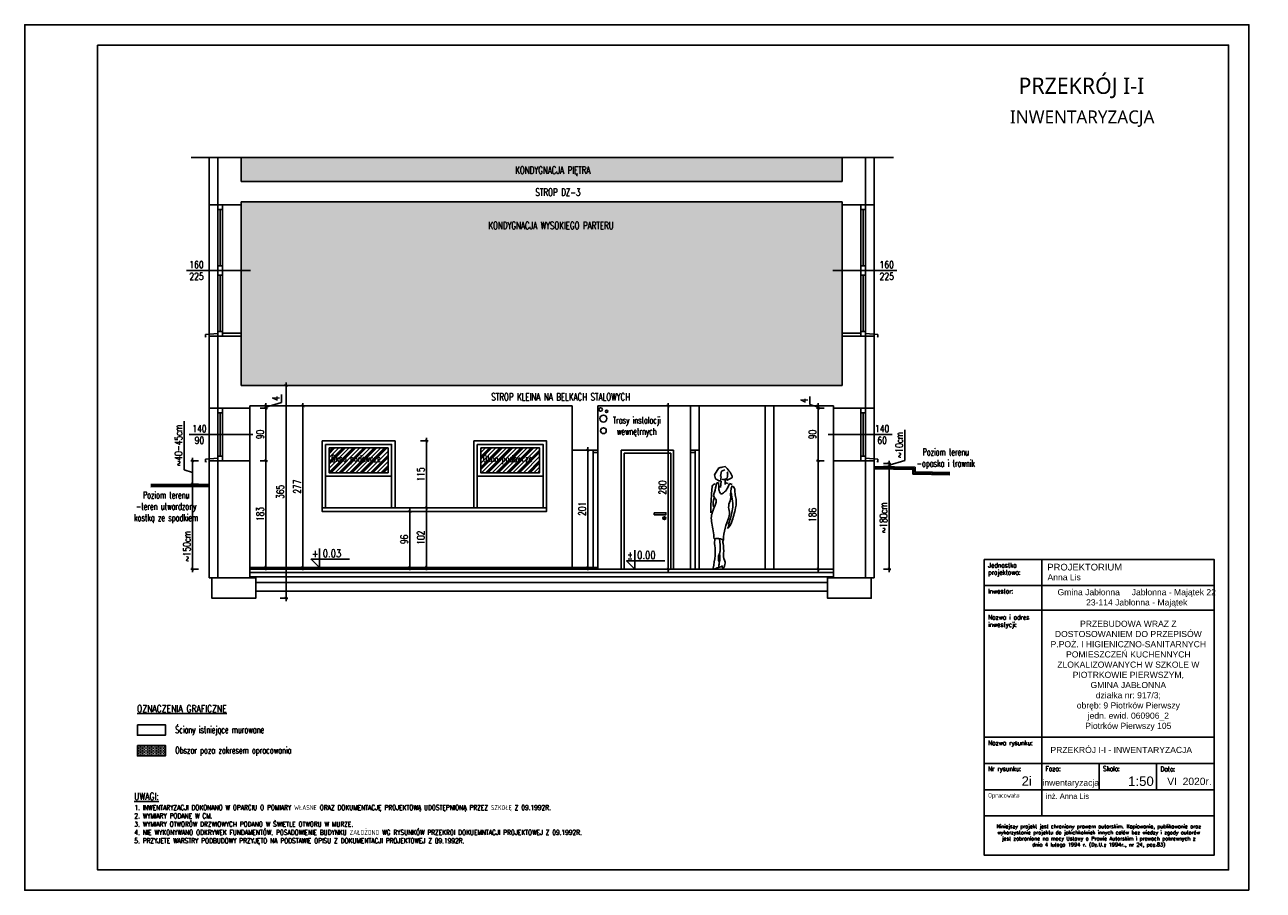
# Model space of a CAD drawing. Header units: millimetres. Extents: x 31969 to 285678, y -69766 to -1123.
# Tile 106 of 176: x 145040 to 147164, y -7196 to -5711. Entities that reach past the tile are written whole.
import ezdxf
from ezdxf.enums import TextEntityAlignment as Align
from ezdxf.lldxf.tags import DXFTag

# ---------------------------------------------------------------- set-up
doc = ezdxf.new("R2010")
doc.units = ezdxf.units.MM
doc.linetypes.add('ACAD_ISO02W100', pattern=[15, 12, -3])
for name, color, linetype in [('a-biblioteka', 251, 'Continuous'), ('a-izolacja 1', 3, 'Continuous'), ('a-koty', 1, 'Continuous'), ('a-opis 1', 3, 'Continuous'), ('a-opis 2', 1, 'Continuous'), ('a-opis stolarki 2', 1, 'Continuous'), ('a-przekrój 1', 3, 'Continuous'), ('a-ramka', 7, 'Continuous'), ('a-stolarka okienna', 3, 'Continuous'), ('a-szkło', 4, 'Continuous'), ('a-szraf', 252, 'Continuous'), ('a-szraf 1', 250, 'Continuous'), ('a-widokowa', 3, 'Continuous'), ('a-wymiary', 11, 'Continuous'), ('a-ściany istniejące murowane', 6, 'Continuous')]:
    doc.layers.add(name, color=color, linetype=linetype)
doc.styles.add('IREK', font='simplex.shx', dxfattribs={"width": 0.8})
doc.styles.add('MAREK', font='simplex.shx')
doc.styles.add('PRZEKRÓJ2', font='l_10646.ttf')
doc.styles.add('RS01507', font='romans.shx', dxfattribs={"width": 0.7, "height": 0.15})
doc.styles.add('TABELA2', font='arial.ttf', dxfattribs={"height": 10})
doc.styles.add('WYMIAR', font='romans.shx', dxfattribs={"width": 0.8})
doc.styles.add('WYMIARY', font='simplex.shx', dxfattribs={"width": 0.75})
tags = doc.linetypes.add('DASHED', pattern=[0.75, 0.5, -0.25]).pattern_tags.tags
tags[6:7] = [DXFTag(74, 4), DXFTag(75, 0), DXFTag(340, '0'), DXFTag(46, 1.0), DXFTag(50, 0.0), DXFTag(44, 0.0), DXFTag(45, 0.0)]
tags[4:5] = [DXFTag(74, 4), DXFTag(75, 0), DXFTag(340, '0'), DXFTag(46, 1.0), DXFTag(50, 0.0), DXFTag(44, 0.0), DXFTag(45, 0.0)]
doc.dimstyles.new('MAREK50', dxfattribs={"dimtxt": 12.5, "dimasz": 5, "dimexe": 3, "dimexo": 2, "dimgap": 3.5, "dimtad": 1, "dimdec": 1, "dimdsep": 46, "dimtxsty": 'WYMIARY', "dimblk1": 'ARCHTICK', "dimblk2": 'ARCHTICK', "dimsah": 1, "dimcen": 2.5, "dimdle": 5, "dimadec": 0, "dimazin": 0, "dimtfac": 1, "dimtdec": 1, "dimtmove": 1, "dimatfit": 3, "dimldrblk": 'ARCHTICK', "dimfxl": 1, "dimtolj": 1, "dimtzin": 0, "dimarcsym": 0})

# ---------------------------------------------------------------- blocks, each defined once
blk = doc.blocks.new('_ARCHTICK')
at = {"color": 0, "linetype": 'ByBlock', "const_width": 0.15}
blk.add_lwpolyline([(-0.5, -0.5), (0.5, 0.5)], dxfattribs=at)
blk = doc.blocks.new('*D15')
at = {"layer": 'a-wymiary', "color": 0, "lineweight": -2, "ltscale": 100}
for p, q in [((146153.4, -6364.9), (146140.4, -6364.9)), ((146143.4, -6359.9), (146143.4, -6649.9)), ((146153.4, -6644.9), (146140.4, -6644.9))]:
    blk.add_line(p, q, dxfattribs=at)
at = {"layer": 'DEFPOINTS', "color": 0, "ltscale": 100}
for p in [(146157.9, -6364.9), (146143.4, -6644.9), (146157.9, -6644.9)]:
    blk.add_point(p, dxfattribs=at)
at = {"layer": 'a-wymiary', "color": 0, "lineweight": -2, "ltscale": 100, "xscale": 5, "yscale": 5, "zscale": 5}
for p, rotation in [((146143.4, -6364.9), 90), ((146143.4, -6644.9), 270)]:
    blk.add_blockref('_ARCHTICK', p, dxfattribs=dict(at, rotation=rotation))
at = {"layer": 'a-wymiary', "color": 0, "ltscale": 100, "insert": (146133.6, -6504.9), "char_height": 12.5, "attachment_point": 5, "rotation": 90, "style": 'WYMIARY'}
blk.add_mtext('\\A1;280', dxfattribs=at)
blk = doc.blocks.new('*D16')
at = {"layer": 'a-wymiary', "color": 0, "lineweight": -2, "ltscale": 100}
for p, q in [((145527.1, -6364.9), (145514.1, -6364.9)), ((145517.1, -6359.9), (145517.1, -6646.9)), ((145527.1, -6641.9), (145514.1, -6641.9))]:
    blk.add_line(p, q, dxfattribs=at)
at = {"layer": 'DEFPOINTS', "color": 0, "ltscale": 100}
for p in [(145590.5, -6364.9), (145517.1, -6641.9), (145590.5, -6641.9)]:
    blk.add_point(p, dxfattribs=at)
at = {"layer": 'a-wymiary', "color": 0, "lineweight": -2, "ltscale": 100, "xscale": 5, "yscale": 5, "zscale": 5}
for p, rotation in [((145517.1, -6364.9), 90), ((145517.1, -6641.9), 270)]:
    blk.add_blockref('_ARCHTICK', p, dxfattribs=dict(at, rotation=rotation))
at = {"layer": 'a-wymiary', "color": 0, "ltscale": 100, "insert": (145507.3, -6503.4), "char_height": 12.5, "attachment_point": 5, "rotation": 90, "style": 'WYMIARY'}
blk.add_mtext('\\A1;277', dxfattribs=at)
blk = doc.blocks.new('*D17')
at = {"layer": 'a-wymiary', "color": 0, "lineweight": -2, "ltscale": 100}
for p, q in [((145700.6, -6540.9), (145700.6, -6646.9)), ((145695.8, -6545.9), (145703.6, -6545.9)), ((145695.8, -6641.9), (145703.6, -6641.9))]:
    blk.add_line(p, q, dxfattribs=at)
at = {"layer": 'DEFPOINTS', "color": 0, "ltscale": 100}
for p in [(145693.8, -6545.9), (145693.8, -6641.9), (145700.6, -6641.9)]:
    blk.add_point(p, dxfattribs=at)
at = {"layer": 'a-wymiary', "color": 0, "lineweight": -2, "ltscale": 100, "xscale": 5, "yscale": 5, "zscale": 5}
for p, rotation in [((145700.6, -6545.9), 90), ((145700.6, -6641.9), 270)]:
    blk.add_blockref('_ARCHTICK', p, dxfattribs=dict(at, rotation=rotation))
at = {"layer": 'a-wymiary', "color": 0, "ltscale": 100, "insert": (145690.8, -6593.9), "char_height": 12.5, "attachment_point": 5, "rotation": 90, "style": 'WYMIARY'}
blk.add_mtext('\\A1;96', dxfattribs=at)
blk = doc.blocks.new('*D18')
at = {"layer": 'a-wymiary', "color": 0, "lineweight": -2, "ltscale": 100}
for p, q in [((145738.9, -6539.9), (145725.9, -6539.9)), ((145728.9, -6534.9), (145728.9, -6646.9)), ((145738.9, -6641.9), (145725.9, -6641.9))]:
    blk.add_line(p, q, dxfattribs=at)
at = {"layer": 'DEFPOINTS', "color": 0, "ltscale": 100}
for p in [(145742.5, -6539.9), (145728.9, -6641.9), (145742.5, -6641.9)]:
    blk.add_point(p, dxfattribs=at)
at = {"layer": 'a-wymiary', "color": 0, "lineweight": -2, "ltscale": 100, "xscale": 5, "yscale": 5, "zscale": 5}
for p, rotation in [((145728.9, -6539.9), 90), ((145728.9, -6641.9), 270)]:
    blk.add_blockref('_ARCHTICK', p, dxfattribs=dict(at, rotation=rotation))
at = {"layer": 'a-wymiary', "color": 0, "ltscale": 100, "insert": (145719.2, -6590.9), "char_height": 12.5, "attachment_point": 5, "rotation": 90, "style": 'WYMIARY'}
blk.add_mtext('\\A1;102', dxfattribs=at)
blk = doc.blocks.new('*D19')
at = {"layer": 'a-wymiary', "color": 0, "lineweight": -2, "ltscale": 100}
for p, q in [((146005.5, -6435.9), (146005.5, -6646.9)), ((146005.5, -6440.9), (146002.5, -6440.9)), ((146005.5, -6641.9), (146002.5, -6641.9))]:
    blk.add_line(p, q, dxfattribs=at)
at = {"layer": 'DEFPOINTS', "color": 0, "ltscale": 100}
for p in [(146007.4, -6440.9), (146005.5, -6641.9), (146007.4, -6641.9)]:
    blk.add_point(p, dxfattribs=at)
at = {"layer": 'a-wymiary', "color": 0, "lineweight": -2, "ltscale": 100, "xscale": 5, "yscale": 5, "zscale": 5}
for p, rotation in [((146005.5, -6440.9), 90), ((146005.5, -6641.9), 270)]:
    blk.add_blockref('_ARCHTICK', p, dxfattribs=dict(at, rotation=rotation))
at = {"layer": 'a-wymiary', "color": 0, "ltscale": 100, "insert": (145995.8, -6541.4), "char_height": 12.5, "attachment_point": 5, "rotation": 90, "style": 'WYMIARY'}
blk.add_mtext('\\A1;201', dxfattribs=at)
blk = doc.blocks.new('*D20')
at = {"layer": 'a-wymiary', "color": 0, "lineweight": -2, "ltscale": 100}
for p, q in [((145453.4, -6646.9), (145453.4, -6453.9)), ((145443.4, -6458.9), (145456.4, -6458.9)), ((145443.4, -6641.9), (145456.4, -6641.9))]:
    blk.add_line(p, q, dxfattribs=at)
at = {"layer": 'DEFPOINTS', "color": 0, "ltscale": 100}
for p in [(145426, -6458.9), (145453.4, -6458.9), (145426, -6641.9)]:
    blk.add_point(p, dxfattribs=at)
at = {"layer": 'a-wymiary', "color": 0, "lineweight": -2, "ltscale": 100, "xscale": 5, "yscale": 5, "zscale": 5}
for p, rotation in [((145453.4, -6458.9), 90), ((145453.4, -6641.9), 270)]:
    blk.add_blockref('_ARCHTICK', p, dxfattribs=dict(at, rotation=rotation))
at = {"layer": 'a-wymiary', "color": 0, "ltscale": 100, "insert": (145443.7, -6550.4), "char_height": 12.5, "attachment_point": 5, "rotation": 90, "style": 'WYMIARY'}
blk.add_mtext('\\A1;183', dxfattribs=at)
blk = doc.blocks.new('*D21')
at = {"layer": 'a-wymiary', "color": 0, "lineweight": -2, "ltscale": 100}
for p, q in [((145443.4, -6368.9), (145456.4, -6368.9)), ((145453.4, -6463.9), (145453.4, -6363.9)), ((145443.4, -6458.9), (145456.4, -6458.9))]:
    blk.add_line(p, q, dxfattribs=at)
at = {"layer": 'DEFPOINTS', "color": 0, "ltscale": 100}
for p in [(145426, -6368.9), (145453.4, -6368.9), (145426, -6458.9)]:
    blk.add_point(p, dxfattribs=at)
at = {"layer": 'a-wymiary', "color": 0, "lineweight": -2, "ltscale": 100, "xscale": 5, "yscale": 5, "zscale": 5}
for p, rotation in [((145453.4, -6368.9), 90), ((145453.4, -6458.9), 270)]:
    blk.add_blockref('_ARCHTICK', p, dxfattribs=dict(at, rotation=rotation))
at = {"layer": 'a-wymiary', "color": 0, "ltscale": 100, "insert": (145443.7, -6413.9), "char_height": 12.5, "attachment_point": 5, "rotation": 90, "style": 'WYMIARY'}
blk.add_mtext('\\A1;90', dxfattribs=at)
blk = doc.blocks.new('*D22')
at = {"layer": 'a-wymiary', "color": 0, "lineweight": -2, "ltscale": 100}
for p, q in [((145480.4, -6358.8), (145480.4, -6345.2)), ((145443.4, -6368.9), (145456.4, -6368.9)), ((145445.7, -6364.9), (145456.4, -6364.9)), ((145453.4, -6366.9), (145480.4, -6358.8)), ((145453.4, -6364.9), (145453.4, -6359.9)), ((145453.4, -6368.9), (145453.4, -6364.9)), ((145453.4, -6368.9), (145453.4, -6364.9)), ((145453.4, -6368.9), (145453.4, -6373.9))]:
    blk.add_line(p, q, dxfattribs=at)
at = {"layer": 'DEFPOINTS', "color": 0, "ltscale": 100}
for p in [(145426, -6368.9), (145443.7, -6364.9), (145453.4, -6364.9)]:
    blk.add_point(p, dxfattribs=at)
at = {"layer": 'a-wymiary', "color": 0, "lineweight": -2, "ltscale": 100, "xscale": 5, "yscale": 5, "zscale": 5}
for p, rotation in [((145453.4, -6364.9), 270), ((145453.4, -6368.9), 90)]:
    blk.add_blockref('_ARCHTICK', p, dxfattribs=dict(at, rotation=rotation))
at = {"layer": 'a-wymiary', "color": 0, "ltscale": 100, "insert": (145470.7, -6352), "char_height": 12.5, "attachment_point": 5, "rotation": 90, "style": 'WYMIARY'}
blk.add_mtext('\\A1;4', dxfattribs=at)
blk = doc.blocks.new('*D23')
at = {"layer": 'a-wymiary', "color": 0, "lineweight": -2, "ltscale": 100}
for p, q in [((146400.9, -6649.9), (146400.9, -6453.9)), ((146410.9, -6458.9), (146397.9, -6458.9)), ((146410.9, -6644.9), (146397.9, -6644.9))]:
    blk.add_line(p, q, dxfattribs=at)
at = {"layer": 'DEFPOINTS', "color": 0, "ltscale": 100}
for p in [(146400.9, -6458.9), (146427, -6458.9), (146427, -6644.9)]:
    blk.add_point(p, dxfattribs=at)
at = {"layer": 'a-wymiary', "color": 0, "lineweight": -2, "ltscale": 100, "xscale": 5, "yscale": 5, "zscale": 5}
for p, rotation in [((146400.9, -6458.9), 90), ((146400.9, -6644.9), 270)]:
    blk.add_blockref('_ARCHTICK', p, dxfattribs=dict(at, rotation=rotation))
at = {"layer": 'a-wymiary', "color": 0, "ltscale": 100, "insert": (146391.2, -6551.9), "char_height": 12.5, "attachment_point": 5, "rotation": 90, "style": 'WYMIARY'}
blk.add_mtext('\\A1;186', dxfattribs=at)
blk = doc.blocks.new('*D24')
at = {"layer": 'a-wymiary', "color": 0, "lineweight": -2, "ltscale": 100}
for p, q in [((146410.9, -6368.9), (146397.9, -6368.9)), ((146400.9, -6463.9), (146400.9, -6363.9)), ((146410.9, -6458.9), (146397.9, -6458.9))]:
    blk.add_line(p, q, dxfattribs=at)
at = {"layer": 'DEFPOINTS', "color": 0, "ltscale": 100}
for p in [(146400.9, -6368.9), (146427, -6368.9), (146427, -6458.9)]:
    blk.add_point(p, dxfattribs=at)
at = {"layer": 'a-wymiary', "color": 0, "lineweight": -2, "ltscale": 100, "xscale": 5, "yscale": 5, "zscale": 5}
for p, rotation in [((146400.9, -6368.9), 90), ((146400.9, -6458.9), 270)]:
    blk.add_blockref('_ARCHTICK', p, dxfattribs=dict(at, rotation=rotation))
at = {"layer": 'a-wymiary', "color": 0, "ltscale": 100, "insert": (146391.2, -6413.9), "char_height": 12.5, "attachment_point": 5, "rotation": 90, "style": 'WYMIARY'}
blk.add_mtext('\\A1;90', dxfattribs=at)
blk = doc.blocks.new('*D25')
at = {"layer": 'a-wymiary', "color": 0, "lineweight": -2, "ltscale": 100}
for p, q in [((146386.4, -6362.6), (146386.4, -6348.9)), ((146400.9, -6366.9), (146386.4, -6362.6)), ((146410.9, -6364.9), (146397.9, -6364.9)), ((146410.9, -6368.9), (146397.9, -6368.9)), ((146400.9, -6364.9), (146400.9, -6359.9)), ((146400.9, -6368.9), (146400.9, -6364.9)), ((146400.9, -6368.9), (146400.9, -6364.9)), ((146400.9, -6368.9), (146400.9, -6373.9))]:
    blk.add_line(p, q, dxfattribs=at)
at = {"layer": 'DEFPOINTS', "color": 0, "ltscale": 100}
for p in [(146400.9, -6364.9), (146427, -6364.9), (146427, -6368.9)]:
    blk.add_point(p, dxfattribs=at)
at = {"layer": 'a-wymiary', "color": 0, "lineweight": -2, "ltscale": 100, "xscale": 5, "yscale": 5, "zscale": 5}
for p, rotation in [((146400.9, -6364.9), 270), ((146400.9, -6368.9), 90)]:
    blk.add_blockref('_ARCHTICK', p, dxfattribs=dict(at, rotation=rotation))
at = {"layer": 'a-wymiary', "color": 0, "ltscale": 100, "insert": (146376.7, -6355.7), "char_height": 12.5, "attachment_point": 5, "rotation": 90, "style": 'WYMIARY'}
blk.add_mtext('\\A1;4', dxfattribs=at)
blk = doc.blocks.new('*D34')
at = {"layer": 'a-wymiary', "color": 0, "lineweight": -2, "ltscale": 100}
for p, q in [((145718.9, -6424.9), (145731.9, -6424.9)), ((145728.9, -6544.9), (145728.9, -6419.9)), ((145718.9, -6539.9), (145731.9, -6539.9))]:
    blk.add_line(p, q, dxfattribs=at)
at = {"layer": 'DEFPOINTS', "color": 0, "ltscale": 100}
for p in [(145675, -6424.9), (145728.9, -6424.9), (145675, -6539.9)]:
    blk.add_point(p, dxfattribs=at)
at = {"layer": 'a-wymiary', "color": 0, "lineweight": -2, "ltscale": 100, "xscale": 5, "yscale": 5, "zscale": 5}
for p, rotation in [((145728.9, -6424.9), 90), ((145728.9, -6539.9), 270)]:
    blk.add_blockref('_ARCHTICK', p, dxfattribs=dict(at, rotation=rotation))
at = {"layer": 'a-wymiary', "color": 0, "ltscale": 100, "insert": (145719.2, -6482.4), "char_height": 12.5, "attachment_point": 5, "rotation": 90, "style": 'WYMIARY'}
blk.add_mtext('\\A1;115', dxfattribs=at)
blk = doc.blocks.new('*D35')
at = {"layer": 'a-wymiary', "color": 0, "lineweight": -2, "ltscale": 100}
for p, q in [((145313.3, -6474.6), (145313.3, -6390.8)), ((145327.8, -6453.9), (145327.8, -6503.9)), ((145327.8, -6478.9), (145313.3, -6474.6)), ((145337.8, -6458.9), (145324.8, -6458.9)), ((145337.8, -6498.9), (145324.8, -6498.9))]:
    blk.add_line(p, q, dxfattribs=at)
at = {"layer": 'DEFPOINTS', "color": 0, "ltscale": 100}
for p in [(145356, -6458.9), (145327.8, -6498.9), (145356.4, -6498.9)]:
    blk.add_point(p, dxfattribs=at)
at = {"layer": 'a-wymiary', "color": 0, "lineweight": -2, "ltscale": 100, "xscale": 5, "yscale": 5, "zscale": 5}
for p, rotation in [((145327.8, -6458.9), 90), ((145327.8, -6498.9), 270)]:
    blk.add_blockref('_ARCHTICK', p, dxfattribs=dict(at, rotation=rotation))
at = {"layer": 'a-wymiary', "color": 0, "ltscale": 100, "insert": (145303.5, -6432.7), "char_height": 12.5, "attachment_point": 5, "rotation": 90, "style": 'WYMIARY'}
blk.add_mtext('\\A1;~40-45cm', dxfattribs=at)
blk = doc.blocks.new('*D36')
at = {"layer": 'a-wymiary', "color": 0, "lineweight": -2, "ltscale": 100}
for p, q in [((146549.7, -6458.3), (146549.7, -6405.8)), ((146512.7, -6463.9), (146525.7, -6463.9)), ((146512.7, -6468.9), (146525.7, -6468.9)), ((146522.7, -6466.4), (146549.7, -6458.3)), ((146522.7, -6463.9), (146522.7, -6458.9)), ((146522.7, -6463.9), (146522.7, -6468.9)), ((146522.7, -6463.9), (146522.7, -6468.9)), ((146522.7, -6468.9), (146522.7, -6473.9))]:
    blk.add_line(p, q, dxfattribs=at)
at = {"layer": 'DEFPOINTS', "color": 0, "ltscale": 100}
for p in [(146496.4, -6468.9), (146497, -6463.9), (146522.7, -6468.9)]:
    blk.add_point(p, dxfattribs=at)
at = {"layer": 'a-wymiary', "color": 0, "lineweight": -2, "ltscale": 100, "xscale": 5, "yscale": 5, "zscale": 5}
for p, rotation in [((146522.7, -6463.9), 270), ((146522.7, -6468.9), 90)]:
    blk.add_blockref('_ARCHTICK', p, dxfattribs=dict(at, rotation=rotation))
at = {"layer": 'a-wymiary', "color": 0, "ltscale": 100, "insert": (146539.9, -6432.1), "char_height": 12.5, "attachment_point": 5, "rotation": 90, "style": 'WYMIARY'}
blk.add_mtext('\\A1;~10cm', dxfattribs=at)
blk = doc.blocks.new('*D39')
at = {"layer": 'a-wymiary', "color": 0, "lineweight": -2, "ltscale": 100}
for p, q in [((145478, -6329.9), (145491, -6329.9)), ((145488, -6699.9), (145488, -6324.9)), ((145478, -6694.9), (145491, -6694.9))]:
    blk.add_line(p, q, dxfattribs=at)
at = {"layer": 'DEFPOINTS', "color": 0, "ltscale": 100}
for p in [(145421, -6329.9), (145488, -6329.9), (145436, -6694.9)]:
    blk.add_point(p, dxfattribs=at)
at = {"layer": 'a-wymiary', "color": 0, "lineweight": -2, "ltscale": 100, "xscale": 5, "yscale": 5, "zscale": 5}
for p, rotation in [((145488, -6329.9), 90), ((145488, -6694.9), 270)]:
    blk.add_blockref('_ARCHTICK', p, dxfattribs=dict(at, rotation=rotation))
at = {"layer": 'a-wymiary', "color": 0, "ltscale": 100, "insert": (145478.2, -6512.4), "char_height": 12.5, "attachment_point": 5, "rotation": 90, "style": 'WYMIARY'}
blk.add_mtext('\\A1;365', dxfattribs=at)
blk = doc.blocks.new('*D146')
at = {"layer": 'a-wymiary', "color": 0, "lineweight": -2, "ltscale": 100}
for p, q in [((146512.7, -6468.9), (146525.7, -6468.9)), ((146522.7, -6463.9), (146522.7, -6649.9)), ((146512.7, -6644.9), (146525.7, -6644.9))]:
    blk.add_line(p, q, dxfattribs=at)
at = {"layer": 'DEFPOINTS', "color": 0, "ltscale": 100}
for p in [(146496.4, -6468.9), (146427, -6644.9), (146522.7, -6644.9)]:
    blk.add_point(p, dxfattribs=at)
at = {"layer": 'a-wymiary', "color": 0, "lineweight": -2, "ltscale": 100, "xscale": 5, "yscale": 5, "zscale": 5}
for p, rotation in [((146522.7, -6468.9), 90), ((146522.7, -6644.9), 270)]:
    blk.add_blockref('_ARCHTICK', p, dxfattribs=dict(at, rotation=rotation))
at = {"layer": 'a-wymiary', "color": 0, "ltscale": 100, "insert": (146512.9, -6556.9), "char_height": 12.5, "attachment_point": 5, "rotation": 90, "style": 'WYMIARY'}
blk.add_mtext('\\A1;~180cm', dxfattribs=at)
blk = doc.blocks.new('*D147')
at = {"layer": 'a-wymiary', "color": 0, "lineweight": -2, "ltscale": 100}
for p, q in [((145327.8, -6495.9), (145327.8, -6649.9)), ((145337.8, -6500.9), (145324.8, -6500.9)), ((145337.8, -6644.9), (145324.8, -6644.9))]:
    blk.add_line(p, q, dxfattribs=at)
at = {"layer": 'DEFPOINTS', "color": 0, "ltscale": 100}
for p in [(145356, -6500.9), (145327.8, -6644.9), (146306.9, -6644.9)]:
    blk.add_point(p, dxfattribs=at)
at = {"layer": 'a-wymiary', "color": 0, "lineweight": -2, "ltscale": 100, "xscale": 5, "yscale": 5, "zscale": 5}
for p, rotation in [((145327.8, -6500.9), 90), ((145327.8, -6644.9), 270)]:
    blk.add_blockref('_ARCHTICK', p, dxfattribs=dict(at, rotation=rotation))
at = {"layer": 'a-wymiary', "color": 0, "ltscale": 100, "insert": (145318, -6606), "char_height": 12.5, "attachment_point": 5, "rotation": 90, "style": 'WYMIARY'}
blk.add_mtext('\\A1;~150cm', dxfattribs=at)

msp = doc.modelspace()

# ---------------------------------------------------------------- hatches: boundary and pattern name
at = {"layer": 'a-szraf', "ltscale": 30}
h = msp.add_hatch(dxfattribs=at)
h.set_pattern_fill('DOTS', color=256, scale=1.5)
h.paths.add_polyline_path([(146441.96, -6023.95), (146441.96, -6014.95), (145410.96, -6014.95), (145410.96, -6023.95), (145410.96, -6248.72), (145410.96, -6248.95), (145410.96, -6329.95), (146441.96, -6329.95), (146441.96, -6248.95), (146441.96, -6243.95)])
h.paths.add_polyline_path([(146441.96, -5938.46), (145410.96, -5938.46), (145410.96, -5979.95), (146441.96, -5979.95)])
h = msp.add_hatch(dxfattribs=at)
h.set_pattern_fill('DOTS', color=256, scale=1.5)
h.set_pattern_definition([(0, (75095.028, -2818.1347), (1.190625, 2.38125), [0, -2.38125])])
h.paths.add_polyline_path([(145281.05, -6965.42), (145281.05, -6947.42), (145233.1, -6947.42), (145233.1, -6965.42)])
at = {"layer": 'a-szraf 1', "ltscale": 10}
h = msp.add_hatch(dxfattribs=at)
h.set_pattern_fill('PLASTI', color=256, scale=2, angle=45)
h.set_pattern_definition([(45, (0, -116.776), (-8.9802561, 8.9802561), []), (45, (-1.123, -115.654), (-8.9802561, 8.9802561), []), (45, (-2.245, -114.531), (-8.9802561, 8.9802561), []), (45, (-5.613, -111.164), (-8.9802561, 8.9802561), [])])
h.paths.add_polyline_path([(145922.96, -6479.45), (145922.96, -6436.95), (145821.96, -6436.95), (145821.96, -6479.45)])
h.paths.add_polyline_path([(145662.96, -6436.95), (145561.96, -6436.95), (145561.96, -6479.45), (145662.96, -6479.45)])

# ---------------------------------------------------------------- linework, layer by layer
at = {"layer": 'a-biblioteka'}
for p, q in [((146223.15, -6483.23), (146230.25, -6471.32)), ((146235.15, -6476.81), (146233.12, -6485.43)), ((146240.65, -6474.78), (146235.15, -6476.81)), ((146236, -6469.89), (146241.24, -6468.87)), ((146224.76, -6489.99), (146223.15, -6483.23)), ((146226.38, -6497.48), (146229.96, -6496.29)), ((146233.12, -6485.43), (146234.22, -6486.27)), ((146234.64, -6494.06), (146233.28, -6504.75)), ((146234.22, -6486.27), (146233.29, -6493.96)), ((146241.41, -6499.62), (146241.5, -6490.78)), ((146242.49, -6496.88), (146245.81, -6498.08)), ((146252.9, -6488.38), (146243.69, -6493.11)), ((146253.11, -6499.93), (146248.8, -6497.74)), ((146217.82, -6515.93), (146217.06, -6528.26)), ((146218.83, -6503), (146217.82, -6515.93)), ((146235.61, -6640.65), (146227.34, -6642.57)), ((146235.47, -6640.26), (146236.53, -6638.44)), ((146236.08, -6642.04), (146235.47, -6640.26)), ((146239.68, -6642.15), (146236.08, -6642.04)), ((146241.02, -6636.8), (146239.68, -6642.15))]:
    msp.add_line(p, q, dxfattribs=at)
for centre, radius, start, end in [((146230.19, -6465.32), 6, 270.60418, 295.64674), ((146231.72, -6460.16), 10.62, 275.74095, 293.72716), ((146210.4, -6503.67), 46.49, 22.87603, 48.45463), ((146235.4, -6482.01), 10.28, 350.83442, 24.0383), ((146225.85, -6505.95), 7.61, 102.85932, 157.24838), ((146090.56, -6475.53), 137.58, 344.14016, 350.81903), ((146240.94, -6466.35), 28.64, 235.60158, 254.51849), ((145391.43, -6546.56), 840.03, 2.76109, 3.4312), ((146239.43, -6484.12), 6.97, 244.38065, 300.07868), ((146242.12, -6487.78), 2.51, 288.71086, 353.93179), ((146192.59, -6477.75), 59.65, 328.3169, 340.41452), ((146304.68, -6498.46), 60.95, 165.93762, 170.15838), ((146243.32, -6485.81), 9.92, 344.94876, 1.21953), ((146232.4, -6518.34), 10.84, 151.23017, 182.56899), ((146232.65, -6516.31), 11.35, 192.79592, 227.83065), ((146249.19, -6505.02), 18.73, 183.30646, 208.60477), ((146235.52, -6512.42), 3.19, 209.45938, 294.80579), ((146224.95, -6496.38), 22.37, 302.17446, 325.39995), ((146302.25, -6517.48), 51.58, 162.22446, 185.16389), ((146270.7, -6515.07), 18.82, 179.3889, 197.56466), ((146187.27, -6537.67), 67.4, 1.93973, 14.36355), ((146249.29, -6509.22), 8.52, 353.96663, 56.05718), ((146345.38, -6502.76), 87.93, 184.80139, 191.43932), ((146220.38, -6529.92), 40.02, 345.58015, 14.06357), ((146720.83, -6542.12), 503.96, 178.42339, 180.7067), ((145994.76, -6456.88), 242.23, 338.91939, 342.41294), ((146248.69, -6532.91), 27.86, 159.57811, 191.02575), ((146218.94, -6528.17), 7, 344.27241, 29.51096), ((146269.07, -6538.71), 21.82, 166.21858, 195.0994), ((146186.7, -6511.27), 65.1, 340.02788, 350.40395), ((145953.47, -6469.64), 313.64, 342.33755, 347.05766), ((146175.83, -6529.77), 79, 346.83196, 355.92529), ((146249.61, -6558.12), 32.1, 153.90443, 194.18157), ((146914.56, -6787.99), 706.25, 160.86285, 162.43419), ((146171.52, -6534.73), 82.28, 335.84953, 350.88287), ((146231.12, -6549.51), 17.64, 336.80037, 16.86775), ((145955.93, -6616.68), 267.4, 5.08809, 10.92907), ((146296.87, -6592.16), 58.27, 162.70786, 182.52221), ((146222.95, -6553.74), 31.39, 316.12551, 339.37345), ((146196.5, -6552.44), 54.22, 334.83162, 344.03087), ((146243.56, -6559.92), 9.01, 289.71758, 304.28163), ((146227.14, -6606.19), 14.08, 88.72389, 110.18821), ((146258.9, -6598.82), 35.72, 169.85147, 189.00976), ((146144.96, -6615.39), 79.42, 355.36989, 7.94332), ((146221.23, -6643.97), 52.24, 70.50886, 83.15326), ((146172.02, -6606.9), 60.96, 353.33361, 13.46108), ((146249.09, -6598.42), 11.53, 160.50413, 191.84656), ((146166.97, -6612.7), 71.83, 355.73989, 9.54723), ((143950.84, -6295.44), 2296.58, 351.28338, 351.83036), ((146245.35, -6626.03), 15.76, 155.7669, 207.48602), ((146211.94, -6611.16), 20.82, 336.1784, 352.20626), ((146193.71, -6625.04), 38.56, 345.7931, 10.5801), ((146261.46, -6621.16), 23.07, 172.24328, 201.53793), ((146221.98, -6643.76), 1.11, 165.4338, 274.2154), ((146193.51, -6546.86), 102.08, 286.23725, 288.138), ((146224.7, -6640.67), 3.25, 280.45709, 324.1708), ((147234.32, -6742.11), 1008.99, 173.87804, 174.29912), ((146229.68, -6634.75), 11.52, 349.78315, 26.42818)]:
    msp.add_arc(centre, radius, start, end, dxfattribs=at)
at = {"layer": 'a-izolacja 1'}
for p, q in [((145370.96, -6019.95), (145370.96, -5938.46)), ((146481.96, -6019.95), (146481.96, -5938.46)), ((145370.96, -6368.95), (145370.96, -6244.95)), ((146481.96, -6368.95), (146481.96, -6244.95)), ((145370.96, -6659.95), (145370.96, -6458.95)), ((146481.96, -6659.95), (146481.96, -6458.95))]:
    msp.add_line(p, q, dxfattribs=at)
at = {"layer": 'a-koty'}
for points in [[(145545.22, -6609.37), (145545.22, -6642.14), (145531.07, -6627.99), (145596.84, -6627.99)], [(146086.33, -6612.18), (146086.33, -6644.95), (146072.18, -6630.8), (146137.95, -6630.8)]]:
    msp.add_lwpolyline(points, dxfattribs=at)
at = {"layer": 'a-opis 1', "ltscale": 0.5}
for p, q in [((146784.3, -6628.24), (146784.3, -7023.35)), ((146685.78, -6673.06), (147079.86, -6673.06)), ((146685.78, -6715.61), (147079.86, -6715.61)), ((146981.34, -6715.61), (147079.86, -6715.61)), ((146685.78, -6933.06), (147079.86, -6933.06)), ((146685.78, -6978.21), (147079.86, -6978.21)), ((146882.82, -6978.21), (146882.82, -7023.35)), ((146981.34, -6978.21), (146981.34, -7023.35)), ((146685.78, -7023.35), (147079.86, -7023.35)), ((146685.78, -7023.35), (147079.86, -7023.35)), ((146784.3, -7023.35), (146784.3, -7068.5)), ((146685.78, -7068.5), (147079.86, -7068.5)), ((146685.78, -7068.5), (147079.86, -7068.5))]:
    msp.add_line(p, q, dxfattribs=at)
at = {"layer": 'a-opis 2', "ltscale": 2}
msp.add_lwpolyline([(146685.78, -6628.24), (147079.86, -6628.24), (147079.86, -7135.89), (146685.78, -7135.89)], close=True, dxfattribs=at)
msp.add_lwpolyline([(146685.78, -6628.24), (147079.86, -6628.24), (147079.86, -7135.89), (146685.78, -7135.89)], close=True, dxfattribs=at)
at = {"layer": 'a-opis stolarki 2'}
for p, q in [((145317.07, -6132.45), (145427.03, -6132.45)), ((146535.86, -6132.45), (146425.89, -6132.45)), ((145322.09, -6413.95), (145430.87, -6413.95)), ((146527.95, -6413.95), (146417.98, -6413.95))]:
    msp.add_line(p, q, dxfattribs=at)
at = {"layer": 'a-przekrój 1'}
for p, q in [((146496.96, -6468.95), (146566.96, -6469.95)), ((146496.96, -6470.95), (146564.96, -6471.91)), ((146496.96, -6472.95), (146562.96, -6473.88)), ((146562.96, -6473.88), (146562.96, -6481.88)), ((146564.96, -6471.91), (146564.96, -6479.91)), ((146566.96, -6469.95), (146566.96, -6477.95)), ((146566.96, -6477.95), (146626.96, -6478.95)), ((145355.96, -6498.95), (145255.91, -6499.95)), ((146562.96, -6481.88), (146626.96, -6482.95)), ((146564.96, -6479.91), (146626.96, -6480.95)), ((145355.96, -6500.95), (145255.91, -6501.95)), ((145355.96, -6502.95), (145255.91, -6503.95)), ((146022.96, -6644.95), (145425.96, -6644.95)), ((146426.96, -6650.95), (145425.96, -6650.95)), ((146426.96, -6657.95), (145425.96, -6657.95)), ((146416.96, -6667.95), (145435.96, -6667.95)), ((146416.96, -6682.95), (145435.96, -6682.95))]:
    msp.add_line(p, q, dxfattribs=at)
at = {"layer": 'a-przekrój 1', "ltscale": 100}
for centre, radius in [((146027.73, -6370.93), 3), ((146037.92, -6374.04), 2), ((146032.43, -6386.58), 6), ((146032.43, -6407.42), 5)]:
    msp.add_circle(centre, radius, dxfattribs=at)
at = {"layer": 'a-ramka', "ltscale": 0.5}
for points in [[(147139.86, -7195.89), (145039.86, -7195.89), (145039.86, -5710.89), (147139.86, -5710.89)], [(145164.86, -5745.89), (147104.86, -5745.89), (147104.86, -7160.89), (145164.86, -7160.89)]]:
    msp.add_lwpolyline(points, close=True, dxfattribs=at)
at = {"layer": 'a-stolarka okienna'}
for p, q in [((145355.96, -6019.95), (145355.96, -6244.72)), ((145370.96, -6019.95), (145370.96, -6244.95)), ((145378.96, -6027.95), (145370.96, -6027.95)), ((145378.96, -6020.17), (145378.96, -6244.95)), ((145410.96, -6019.95), (145410.96, -6244.72)), ((146441.96, -6019.95), (146441.96, -6244.72)), ((146473.96, -6020.17), (146473.96, -6244.95)), ((146473.96, -6027.95), (146481.96, -6027.95)), ((146481.96, -6019.95), (146481.96, -6244.95)), ((146496.96, -6019.95), (146496.96, -6244.72)), ((145378.96, -6124.45), (145370.96, -6124.45)), ((145378.96, -6132.45), (145370.96, -6132.45)), ((146473.96, -6124.45), (146481.96, -6124.45)), ((146473.96, -6132.45), (146481.96, -6132.45)), ((145378.96, -6140.45), (145370.96, -6140.45)), ((146473.96, -6140.45), (146481.96, -6140.45)), ((145350, -6242.19), (145370.96, -6240.45)), ((145350, -6247.19), (145350, -6242.19)), ((145350, -6247.19), (145351.14, -6245.69)), ((145378.96, -6236.95), (145370.96, -6236.95)), ((145410.96, -6239.95), (145378.96, -6239.95)), ((145410.96, -6244.95), (145410.96, -6239.95)), ((146441.96, -6244.95), (146441.96, -6239.95)), ((146441.96, -6239.95), (146473.96, -6239.95)), ((146473.96, -6236.95), (146481.96, -6236.95)), ((146502.92, -6242.19), (146481.96, -6240.45)), ((146502.92, -6247.19), (146501.78, -6245.69)), ((146502.92, -6247.19), (146502.92, -6242.19)), ((145355.96, -6369.17), (145355.96, -6458.95)), ((145370.96, -6368.95), (145370.96, -6458.95)), ((145378.96, -6369.17), (145378.96, -6458.95)), ((145425.96, -6368.95), (145425.96, -6458.95)), ((146426.96, -6368.95), (146426.96, -6458.72)), ((146473.96, -6369.17), (146473.96, -6458.95)), ((146481.96, -6368.95), (146481.96, -6458.95)), ((146496.96, -6369.17), (146496.96, -6458.95)), ((145378.96, -6376.95), (145370.96, -6376.95)), ((146473.96, -6376.95), (146481.96, -6376.95)), ((145350, -6456.19), (145370.96, -6454.45)), ((145350, -6461.19), (145350, -6456.19)), ((145378.96, -6450.95), (145370.96, -6450.95)), ((146473.96, -6450.95), (146481.96, -6450.95)), ((146502.92, -6456.19), (146481.96, -6454.45)), ((146502.92, -6461.19), (146502.92, -6456.19)), ((145350, -6461.19), (145351.14, -6459.69)), ((146502.92, -6461.19), (146501.78, -6459.69))]:
    msp.add_line(p, q, dxfattribs=at)
at = {"layer": 'a-szkło', "ltscale": 2}
for p, q in [((145374.96, -6124.45), (145374.96, -6027.95)), ((146477.96, -6124.45), (146477.96, -6027.95)), ((145374.96, -6236.95), (145374.96, -6140.45)), ((146477.96, -6236.95), (146477.96, -6140.45)), ((145374.96, -6450.95), (145374.96, -6376.95)), ((146477.96, -6450.95), (146477.96, -6376.95))]:
    msp.add_line(p, q, dxfattribs=at)
at = {"layer": 'a-widokowa', "ltscale": 100}
for p, q in [((145978.96, -6440.95), (145978.96, -6641.95)), ((146014.96, -6440.95), (146014.96, -6641.95)), ((146022.96, -6444.95), (146014.96, -6444.95)), ((146022.96, -6440.95), (146022.96, -6641.95)), ((146062.96, -6440.95), (146152.96, -6440.95)), ((146062.96, -6440.95), (146062.96, -6644.95)), ((146067.96, -6445.95), (146147.96, -6445.95)), ((146067.96, -6445.95), (146067.96, -6644.95)), ((146147.96, -6445.95), (146147.96, -6644.95)), ((146152.96, -6440.95), (146152.96, -6644.95)), ((146181.96, -6440.95), (146181.96, -6644.95)), ((146181.96, -6444.95), (146189.96, -6444.95)), ((146189.96, -6440.95), (146189.96, -6644.95)), ((146196.96, -6440.95), (146196.96, -6644.95)), ((145555.96, -6485.45), (145668.96, -6485.45)), ((145815.96, -6485.45), (145928.96, -6485.45)), ((146136.97, -6556.48), (146136.97, -6558.48))]:
    msp.add_line(p, q, dxfattribs=at)
for points in [[(145549.96, -6424.95), (145674.96, -6424.95), (145674.96, -6539.95), (145549.96, -6539.95)], [(145555.96, -6430.95), (145668.96, -6430.95), (145668.96, -6539.95), (145555.96, -6539.95)], [(145555.96, -6430.95), (145668.96, -6430.95), (145668.96, -6485.45), (145555.96, -6485.45)], [(145561.96, -6436.95), (145662.96, -6436.95), (145662.96, -6479.45), (145561.96, -6479.45)], [(145809.96, -6424.95), (145934.96, -6424.95), (145934.96, -6539.95), (145809.96, -6539.95)], [(145815.96, -6430.95), (145928.96, -6430.95), (145928.96, -6539.95), (145815.96, -6539.95)], [(145815.96, -6430.95), (145928.96, -6430.95), (145928.96, -6485.45), (145815.96, -6485.45)], [(145821.96, -6436.95), (145922.96, -6436.95), (145922.96, -6479.45), (145821.96, -6479.45)], [(145549.96, -6539.95), (145934.96, -6539.95), (145934.96, -6545.95), (145549.96, -6545.95)], [(146119.53, -6548.15), (146139.62, -6548.15), (146139.62, -6551.75), (146119.53, -6551.75)]]:
    msp.add_lwpolyline(points, close=True, dxfattribs=at)
msp.add_circle((146136.97, -6557.48), 2.5, dxfattribs=at)
at = {"layer": 'a-ściany istniejące murowane', "linetype": 'DASHED', "ltscale": 20}
msp.add_line((146530.13, -5938.46), (145325.56, -5938.46), dxfattribs=at)
at = {"layer": 'a-ściany istniejące murowane'}
for p, q in [((145355.96, -6019.95), (145355.96, -5938.46)), ((145410.96, -5979.95), (145410.96, -5938.46)), ((146441.96, -5979.95), (146441.96, -5938.46)), ((146496.96, -6019.95), (146496.96, -5938.46)), ((146441.96, -5979.95), (145410.96, -5979.95)), ((145410.96, -6019.95), (145355.96, -6019.95)), ((146441.96, -6014.95), (145410.96, -6014.95)), ((145410.96, -6019.95), (145410.96, -6014.95)), ((146441.96, -6019.95), (146441.96, -6014.95)), ((146441.96, -6019.95), (146496.96, -6019.95)), ((145355.96, -6368.95), (145355.96, -6244.95)), ((145410.96, -6244.95), (145355.96, -6244.95)), ((145410.96, -6329.95), (145410.96, -6244.95)), ((146441.96, -6329.95), (146441.96, -6244.95)), ((146441.96, -6244.95), (146496.96, -6244.95)), ((146496.96, -6368.95), (146496.96, -6244.95)), ((146441.96, -6329.95), (145410.96, -6329.95)), ((145355.96, -6368.95), (145425.96, -6368.95)), ((145978.96, -6364.95), (145425.96, -6364.95)), ((145425.96, -6368.95), (145425.96, -6364.95)), ((145978.96, -6440.95), (145978.96, -6364.95)), ((146022.96, -6440.95), (146022.96, -6364.95)), ((146426.96, -6364.95), (146022.96, -6364.95)), ((146181.96, -6440.95), (146181.96, -6364.95)), ((146196.96, -6440.95), (146196.96, -6364.95)), ((146309.96, -6644.95), (146309.96, -6364.95)), ((146324.96, -6644.95), (146324.96, -6364.95)), ((146426.96, -6368.95), (146426.96, -6364.95)), ((146496.96, -6368.95), (146426.96, -6368.95)), ((146022.96, -6440.95), (145978.96, -6440.95)), ((146196.96, -6440.95), (146181.96, -6440.95)), ((145355.96, -6659.95), (145355.96, -6458.95)), ((145425.96, -6458.95), (145355.96, -6458.95)), ((145425.96, -6659.95), (145425.96, -6458.95)), ((146426.96, -6458.95), (146496.96, -6458.95)), ((146426.96, -6659.95), (146426.96, -6458.95)), ((146496.96, -6659.95), (146496.96, -6458.95)), ((146014.96, -6641.95), (145425.96, -6641.95)), ((146022.96, -6641.95), (146014.96, -6641.95)), ((146022.96, -6644.95), (146022.96, -6641.95)), ((146426.96, -6644.95), (146022.96, -6644.95)), ((145360.96, -6659.95), (145355.96, -6659.95)), ((146491.96, -6659.95), (146496.96, -6659.95))]:
    msp.add_line(p, q, dxfattribs=at)
for points in [[(145360.96, -6659.95), (145435.96, -6659.95), (145435.96, -6694.95), (145360.96, -6694.95)], [(146491.96, -6659.95), (146416.96, -6659.95), (146416.96, -6694.95), (146491.96, -6694.95)], [(145233.1, -6912.09), (145281.05, -6912.09), (145281.05, -6930.09), (145233.1, -6930.09)], [(145233.1, -6947.42), (145281.05, -6947.42), (145281.05, -6965.42), (145233.1, -6965.42)]]:
    msp.add_lwpolyline(points, close=True, dxfattribs=at)

# ---------------------------------------------------------------- texts
at = {"layer": 'a-koty', "char_height": 13.2, "width": 99.5966, "attachment_point": 1, "style": 'WYMIAR'}
for s, insert in [('+ 0.03', (145532.03, -6611.47)), ('%%P 0.00', (146073.14, -6614.28))]:
    msp.add_mtext(s, dxfattribs=dict(at, insert=insert))
at = {"layer": 'a-opis 1', "ltscale": 40, "style": 'RS01507', "width": 0.7}
for s, height, p in [('KONDYGNACJA PIĘTRA', 12.6687, (145881.16, -5960.37)), ('STROP DZ-3', 12.669, (145915.85, -5998.26)), ('KONDYGNACJA WYSOKIEGO PARTERU', 12.6687, (145835.14, -6055.49)), ('STROP KLEINA NA BELKACH STALOWYCH', 12.6687, (145840.17, -6349.38)), ('Okno podawcze', 11.613, (145565.44, -6455.19)), ('Okno podawcze', 11.613, (145825.44, -6455.19)), ('Ściany istniejące murowane', 11.613, (145297.89, -6920.34)), ('Obszar poza zakresem opracowania', 11.613, (145297.89, -6955.68))]:
    msp.add_text(s, height=height, dxfattribs=at).set_placement(p, align=Align.MIDDLE_LEFT)
at = {"layer": 'a-opis 1', "ltscale": 0.5, "style": 'IREK', "width": 0.85}
for s, height, p in [('Jednostka ', 8.165, (146692.39, -6642.3)), ('projektowa:', 8.1648, (146692.39, -6654.57)), ('Inwestor:', 8.165, (146692.39, -6686.77)), ('Nazwa i adres', 8.1648, (146692.39, -6731.6)), ('inwestycji:', 8.1648, (146692.39, -6744.22)), ('Nazwa rysunku:', 8.1648, (146692.39, -6947.1)), ('Nr rysunku:', 8.1648, (146692.39, -6991.6)), ('Faza:', 8.165, (146790.91, -6991.4)), ('Skala:', 8.165, (146889.43, -6991.4)), ('Data:', 8.165, (146987.95, -6991.92)), ('Opracowała:', 8.1648, (146692.39, -7037.07))]:
    msp.add_text(s, height=height, dxfattribs=at).set_placement(p)
at = {"layer": 'a-opis 1', "ltscale": 0.5, "style": 'TABELA2'}
for s, height, p in [('PROJEKTORIUM', 11.5547, (146793.92, -6647.27)), ('Anna Lis', 10.504, (146794.29, -6664.09)), ('PRZEKRÓJ I-I - INWENTARYZACJA', 10.5043, (146799.32, -6960.41)), ('2i', 16.166, (146749.75, -7016.68)), ('inwentaryzacja', 10.5043, (146785.63, -7016.68)), ('  1:50', 16.166, (146920.04, -7016.86)), ('VI  2020r.', 12.605, (146999.65, -7015.37)), ('inż. Anna Lis', 9.2648, (146791.5, -7039.14))]:
    msp.add_text(s, height=height, dxfattribs=at).set_placement(p)
at = {"layer": 'a-opis 1', "ltscale": 40, "style": 'RS01507'}
for s, insert, char_height, width, attachment_point in [('\\pxqc;Trasy instalacji wewnętrnych', (146159.55, -6383.55), 11.613, 139.889, 3), ('\\pxqc;Poziom terenu\\P-opaska i trawnik', (146689.69, -6438.2), 11.613, 139.889, 3), ('\\pxqc;Poziom terenu\\P-teren utwardzony kostką ze spadkiem', (145206, -6512.02), 11.613, 152.7694, 1), ('1. INWENTARYZACJI DOKONANO W OPARCIU O POMIARY WŁASNE ORAZ DOKUMENTACJĘ PROJEKTOWĄ UDOSTĘPNIONĄ PRZEZ SZKOŁĘ Z 09.1992R.\\P2. WYMIARY PODANE W CM.\\P3. WYMIARY OTWORÓW DRZWIOWYCH PODANO W ŚWIETLE OTWORU W MURZE.\\P4. NIE WYKONYWANO ODKRYWEK FUNDAMENTÓW. POSADOWIENIE BUDYNKU ZAŁOŻONO WG RYSUNKÓW PRZEKROI DOKUEMNTACJI PROJEKTOWEJ Z 09.1992R.\\P5. PRZYJETE WARSTRY PODBUDOWY PRZYJĘTO NA PODSTAWIE OPISU Z DOKUMENTACJI PROJEKTOWEJ Z 09.1992R.\\P\\P{\\C14;   }', (145227.8, -7049.73), 8.55136, 932.8995, 1)]:
    msp.add_mtext(s, dxfattribs=dict(at, insert=insert, char_height=char_height, width=width, attachment_point=attachment_point))
at = {"layer": 'a-opis 1', "ltscale": 0.5}
for s, insert, char_height, width, attachment_point, style in [('{\\fArial|b0|i0|c238|p34;Gmina Jabłonna     Jabłonna - Majątek 22^I\\P23-114 Jabłonna - Majątek}', (146947.31, -6694.85, -38205), 10.5043, 333.0192, 5, 'TABELA2'), ('{\\fArial|b0|i0|c238|p34;\\PPRZEBUDOWA WRAZ Z DOSTOSOWANIEM DO PRZEPISÓW P.POŻ. I HIGIENICZNO-SANITARNYCH POMIESZCZEŃ KUCHENNYCH ZLOKALIZOWANYCH W SZKOLE W PIOTRKOWIE PIERWSZYM, \\PGMINA JABŁONNA\\Pdziałka nr: 917/3; \\Pobręb: 9 Piotrków Pierwszy \\Pjedn. ewid. 060906_2\\PPiotrków Pierwszy 105}', (146932.9, -6819.11, 38205), 10.50429, 291.6593, 5, 'TABELA2'), ('\\pxqc;Niniejszy projekt jest chroniony prawem autorskim. Kopiowanie, publikowanie oraz wykorzystanie projektu do jakichkolwiek innych celów bez wiedzy i zgody autorów jest zabronione na mocy Ustawy o Prawie Autorskim i prawach pokrewnych z dnia 4 lutego 1994 r. (Dz.U.z 1994r., nr 24, poz.83)', (146690.96, -7083.23), 6.25, 382.3933, 1, 'MAREK')]:
    msp.add_mtext(s, dxfattribs=dict(at, insert=insert, char_height=char_height, width=width, attachment_point=attachment_point, style=style))
at = {"layer": 'a-opis 2', "ltscale": 2, "style": 'PRZEKRÓJ2'}
for s, height, p in [('PRZEKRÓJ I-I', 28.0378, (146744.57, -5829.55)), ('INWENTARYZACJA', 22.4302, (146729.86, -5880.26))]:
    msp.add_text(s, height=height, dxfattribs=at).set_placement(p)
at = {"layer": 'a-opis 2', "linetype": 'ACAD_ISO02W100', "ltscale": 0.5, "attachment_point": 1, "style": 'IREK'}
for s, insert, char_height, width in [('{\\LOZNACZENIA GRAFICZNE }', (145232.39, -6878.26), 12.0035, 231.5659), ('{\\LUWAGI:}', (145227.41, -7028.99), 12.003, 147.6878)]:
    msp.add_mtext(s, dxfattribs=dict(at, insert=insert, char_height=char_height, width=width))
at = {"layer": 'a-opis stolarki 2', "char_height": 12, "width": 23.8958, "style": 'WYMIAR'}
for s, insert, attachment_point in [('\\pxqc;\\P\\P160\\P225', (145346.39, -6148.44), 9), ('\\pxqc;\\P160\\P225', (146506.53, -6148.44), 7), ('\\pxqc;\\P140\\P90', (145351.41, -6429.94), 9), ('\\pxqc;\\P140\\P60', (146498.63, -6429.94), 7)]:
    msp.add_mtext(s, dxfattribs=dict(at, insert=insert, attachment_point=attachment_point))

# ---------------------------------------------------------------- dimensions: what is measured, and where the dimension line sits
at = {"layer": 'a-wymiary', "ltscale": 100}
for base, p1, p2, picture, middle in [((145487.96, -6329.95), (145435.96, -6694.95), (145420.96, -6329.95), '*D39', (145478.21, -6512.45)), ((145453.45, -6364.95), (145425.96, -6368.95), (145443.7, -6364.95), '*D22', (145470.7, -6355.35)), ((146400.93, -6364.95), (146426.96, -6368.95), (146426.96, -6364.95), '*D25', (146376.68, -6359.1)), ((145453.45, -6368.95), (145425.96, -6458.95), (145425.96, -6368.95), '*D21', (145443.7, -6413.95)), ((145517.08, -6641.95), (145590.49, -6364.95), (145590.49, -6641.95), '*D16', (145507.33, -6503.45)), ((146143.36, -6644.95), (146157.94, -6364.95), (146157.94, -6644.95), '*D15', (146133.61, -6504.95)), ((146400.93, -6368.95), (146426.96, -6458.95), (146426.96, -6368.95), '*D24', (146391.18, -6413.95)), ((145728.93, -6424.95), (145674.96, -6539.95), (145674.96, -6424.95), '*D34', (145719.18, -6482.45)), ((146005.52, -6641.95), (146007.44, -6440.95), (146007.44, -6641.95), '*D19', (145995.77, -6541.45)), ((145453.45, -6458.95), (145425.96, -6641.95), (145425.96, -6458.95), '*D20', (145443.7, -6550.45)), ((146400.93, -6458.95), (146426.96, -6644.95), (146426.96, -6458.95), '*D23', (146391.18, -6551.95)), ((145700.55, -6641.95), (145693.83, -6545.95), (145693.83, -6641.95), '*D17', (145690.8, -6593.95)), ((145728.93, -6641.95), (145742.46, -6539.95), (145742.46, -6641.95), '*D18', (145719.18, -6590.95))]:
    dim = msp.add_linear_dim(base=base, p1=p1, p2=p2, angle=90, dimstyle='MAREK50', override={"dimfxl": 10, "dimfxlon": 1}, dxfattribs=at)
    dim.commit()
    dim.dimension.update_dxf_attribs({"geometry": picture, "text_midpoint": middle})
for base, p1, p2, text, picture, middle in [((145327.79, -6498.94), (145355.96, -6458.95), (145356.36, -6498.94), '~40-45cm', '*D35', (145303.54, -6471.09)), ((146522.69, -6468.94), (146496.96, -6463.95), (146496.38, -6468.94), '~10cm', '*D36', (146539.94, -6454.84)), ((146522.69, -6644.95), (146496.38, -6468.94), (146426.96, -6644.95), '~180cm', '*D146', (146512.94, -6556.94))]:
    dim = msp.add_linear_dim(base=base, p1=p1, p2=p2, angle=90, text=text, dimstyle='MAREK50', override={"dimfxl": 10, "dimfxlon": 1}, dxfattribs=at)
    dim.commit()
    dim.dimension.update_dxf_attribs({"geometry": picture, "text_midpoint": middle})
dim = msp.add_linear_dim(base=(145327.79, -6644.95), p1=(145355.96, -6500.95), p2=(146306.87, -6644.95), angle=90, text='~150cm', dimstyle='MAREK50', override={"dimfxl": 10, "dimfxlon": 1}, dxfattribs=at)
dim.commit()
dim.dimension.update_dxf_attribs({"geometry": '*D147', "text_midpoint": (145327.79, -6605.99), "dimtype": 160})

doc.saveas('drawing.dxf')
